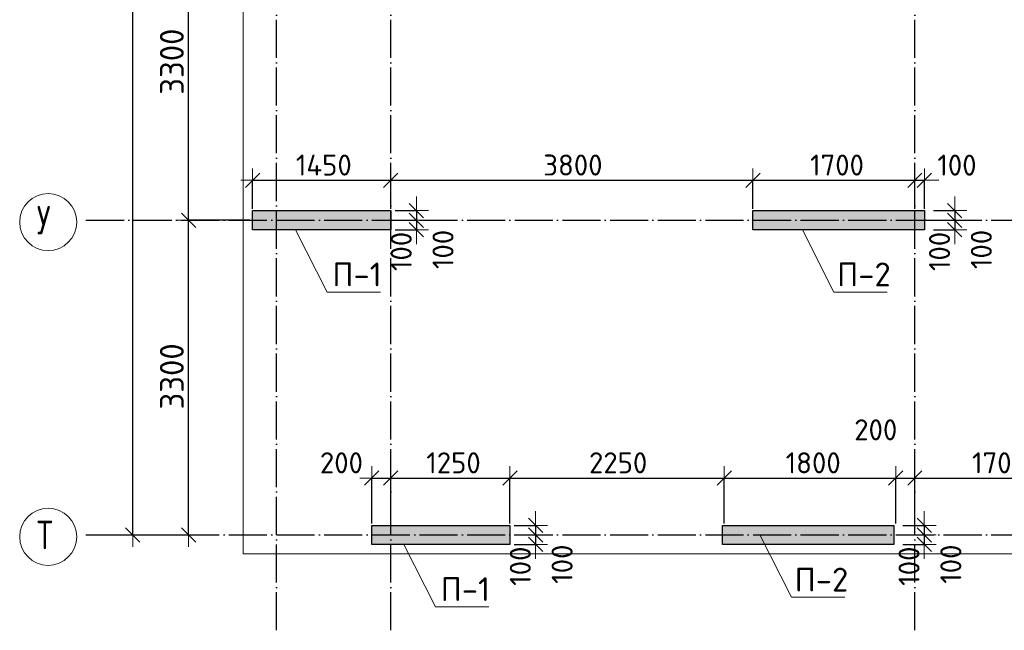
# Model space of a CAD drawing. Header units: millimetres. Extents: x -2725 to 87801, y 44707 to 71266.
# Tile 11 of 22: x 27305 to 37639, y 45740 to 52142. Entities that reach past the tile are written whole.
import ezdxf

# ---------------------------------------------------------------- set-up
doc = ezdxf.new("R2010")
doc.units = ezdxf.units.MM
doc.header["$PDMODE"] = 65
for name, pattern in [('______11', [500, 400, -50, 0, -50]), ('______3', [500, 400, -100]), ('______5', [1100, 800, -100, 100, -100])]:
    doc.linetypes.add(name, pattern=pattern)
for name, color, linetype, lineweight in [('Standard', 7, 'Continuous', 25), ('Балка_ общее', 7, '______3', 13), ('Высотная отметка (отверстия)', 7, 'Continuous', 13), ('Размерная линия_ общее', 7, 'Continuous', 13)]:
    doc.layers.add(name, color=color, linetype=linetype, lineweight=lineweight)
doc.layers.add('Осевая линия_ общее', color=7, linetype='______5', lineweight=13, true_color=0xa0a0a0)
doc.styles.add('ISOCPEUR', font='ISOCPEUR')
doc.dimstyles.new('DIMSTYLE_10', dxfattribs={"dimtxt": 220, "dimasz": 250, "dimexe": 0, "dimexo": 0, "dimgap": 110, "dimtad": 2, "dimdec": 0, "dimrnd": 5, "dimzin": 12, "dimdsep": 46, "dimtxsty": 'ISOCPEUR', "dimblk1": 'ALL_ML_STRICH', "dimblk2": 'ALL_ML_STRICH', "dimsah": 1, "dimcen": 0, "dimclrd": 7, "dimclre": 256, "dimclrt": 7, "dimadec": 0, "dimazin": 0, "dimtfac": 1, "dimtdec": 0, "dimtix": 1, "dimtmove": 2, "dimatfit": 3, "dimfxl": 0, "dimtzin": 0, "dimlwd": 0, "dimlwe": -3, "dimarcsym": 0})
doc.dimstyles.new('DIMSTYLE_13', dxfattribs={"dimtxt": 220, "dimasz": 250, "dimexe": 0, "dimexo": 0, "dimgap": 110, "dimtad": 2, "dimdec": 0, "dimrnd": 5, "dimzin": 12, "dimdsep": 46, "dimtxsty": 'ISOCPEUR', "dimblk1": 'ALL_ML_STRICH', "dimblk2": 'ALL_ML_STRICH', "dimsah": 1, "dimcen": 0, "dimclrd": 7, "dimclre": 256, "dimclrt": 7, "dimadec": 0, "dimazin": 0, "dimtfac": 1, "dimtdec": 0, "dimtix": 1, "dimtmove": 2, "dimatfit": 3, "dimfxl": 0, "dimtvp": 1.2, "dimtzin": 0, "dimlwd": 0, "dimlwe": -3, "dimarcsym": 0})
doc.dimstyles.new('DIMSTYLE_3', dxfattribs={"dimtxt": 250, "dimasz": 250, "dimexe": 0, "dimexo": 0, "dimgap": 125, "dimtad": 2, "dimdec": 0, "dimrnd": 5, "dimzin": 12, "dimdsep": 46, "dimtxsty": 'ISOCPEUR', "dimblk1": 'ALL_ML_STRICH', "dimblk2": 'ALL_ML_STRICH', "dimsah": 1, "dimcen": 0, "dimclrd": 7, "dimclre": 256, "dimclrt": 7, "dimadec": 0, "dimazin": 0, "dimtfac": 1, "dimtdec": 0, "dimtix": 1, "dimtmove": 2, "dimatfit": 3, "dimfxl": 0, "dimtzin": 0, "dimlwd": 0, "dimlwe": -3, "dimarcsym": 0})

# ---------------------------------------------------------------- blocks, each defined once
blk = doc.blocks.new('ALL_ML_STRICH')
at = {"color": 0, "linetype": 'ByBlock', "lineweight": -2}
for p, q in [((0, -0.5), (0, 0.5)), ((-1, 0), (0.5, 0)), ((-0.3, -0.3), (0.3, 0.3))]:
    blk.add_line(p, q, dxfattribs=at)
blk = doc.blocks.new('*D54')
at = {"layer": 'DEFPOINTS', "color": 7, "linetype": 'Continuous', "lineweight": 13, "transparency": 33554687}
for p in [(31000, 47336), (31000, 46840), (31200, 46840)]:
    blk.add_point(p, dxfattribs=at)
at = {"layer": 'Размерная линия_ общее', "color": 253, "linetype": 'Continuous', "lineweight": -2, "true_color": 0xa0a0a0, "transparency": 33554687}
for p, q in [((31000, 46860), (31000, 47336)), ((31200, 46860), (31200, 47336))]:
    blk.add_line(p, q, dxfattribs=at)
at = {"layer": 'Размерная линия_ общее', "color": 7, "linetype": 'Continuous', "lineweight": -2, "transparency": 33554687}
blk.add_line((31000, 47336), (31200, 47336), dxfattribs=at)
at = {"layer": 'Размерная линия_ общее', "color": 7, "linetype": 'Continuous', "lineweight": 13, "transparency": 33554687, "xscale": 250, "yscale": 250, "zscale": 250, "rotation": 180}
blk.add_blockref('ALL_ML_STRICH', (31000, 47336), dxfattribs=at)
at = {"layer": 'Размерная линия_ общее', "color": 7, "linetype": 'Continuous', "lineweight": 13, "transparency": 33554687, "xscale": 250, "yscale": 250, "zscale": 250}
blk.add_blockref('ALL_ML_STRICH', (31200, 47336), dxfattribs=at)
at = {"layer": 'Размерная линия_ общее', "color": 7, "linetype": 'Continuous', "lineweight": 13, "transparency": 33554687, "insert": (30682, 47496), "char_height": 220, "width": 660, "attachment_point": 5, "style": 'ISOCPEUR'}
blk.add_mtext('\\A1;{200}', dxfattribs=at)
blk = doc.blocks.new('*D55')
at = {"layer": 'DEFPOINTS', "color": 7, "linetype": 'Continuous', "lineweight": 13, "transparency": 33554687}
for p in [(31200, 47336), (31200, 46840), (32450, 46840)]:
    blk.add_point(p, dxfattribs=at)
at = {"layer": 'Размерная линия_ общее', "color": 253, "linetype": 'Continuous', "lineweight": -2, "true_color": 0xa0a0a0, "transparency": 33554687}
for p, q in [((31200, 46860), (31200, 47336)), ((32450, 46860), (32450, 47336))]:
    blk.add_line(p, q, dxfattribs=at)
at = {"layer": 'Размерная линия_ общее', "color": 7, "linetype": 'Continuous', "lineweight": -2, "transparency": 33554687}
blk.add_line((31200, 47336), (32450, 47336), dxfattribs=at)
at = {"layer": 'Размерная линия_ общее', "color": 7, "linetype": 'Continuous', "lineweight": 13, "transparency": 33554687, "xscale": 250, "yscale": 250, "zscale": 250, "rotation": 180}
blk.add_blockref('ALL_ML_STRICH', (31200, 47336), dxfattribs=at)
at = {"layer": 'Размерная линия_ общее', "color": 7, "linetype": 'Continuous', "lineweight": 13, "transparency": 33554687, "xscale": 250, "yscale": 250, "zscale": 250}
blk.add_blockref('ALL_ML_STRICH', (32450, 47336), dxfattribs=at)
at = {"layer": 'Размерная линия_ общее', "color": 7, "linetype": 'Continuous', "lineweight": 13, "transparency": 33554687, "insert": (31858, 47496), "char_height": 220, "width": 880, "attachment_point": 5, "style": 'ISOCPEUR'}
blk.add_mtext('\\A1;{1250}', dxfattribs=at)
blk = doc.blocks.new('*D56')
at = {"layer": 'DEFPOINTS', "color": 7, "linetype": 'Continuous', "lineweight": 13, "transparency": 33554687}
for p in [(32450, 47336), (32450, 46840), (34700, 46840)]:
    blk.add_point(p, dxfattribs=at)
at = {"layer": 'Размерная линия_ общее', "color": 253, "linetype": 'Continuous', "lineweight": -2, "true_color": 0xa0a0a0, "transparency": 33554687}
for p, q in [((32450, 46860), (32450, 47336)), ((34700, 46860), (34700, 47336))]:
    blk.add_line(p, q, dxfattribs=at)
at = {"layer": 'Размерная линия_ общее', "color": 7, "linetype": 'Continuous', "lineweight": -2, "transparency": 33554687}
blk.add_line((32450, 47336), (34700, 47336), dxfattribs=at)
at = {"layer": 'Размерная линия_ общее', "color": 7, "linetype": 'Continuous', "lineweight": 13, "transparency": 33554687, "xscale": 250, "yscale": 250, "zscale": 250, "rotation": 180}
blk.add_blockref('ALL_ML_STRICH', (32450, 47336), dxfattribs=at)
at = {"layer": 'Размерная линия_ общее', "color": 7, "linetype": 'Continuous', "lineweight": 13, "transparency": 33554687, "xscale": 250, "yscale": 250, "zscale": 250}
blk.add_blockref('ALL_ML_STRICH', (34700, 47336), dxfattribs=at)
at = {"layer": 'Размерная линия_ общее', "color": 7, "linetype": 'Continuous', "lineweight": 13, "transparency": 33554687, "insert": (33586, 47496), "char_height": 220, "width": 880, "attachment_point": 5, "style": 'ISOCPEUR'}
blk.add_mtext('\\A1;{2250}', dxfattribs=at)
blk = doc.blocks.new('*D57')
at = {"layer": 'DEFPOINTS', "color": 7, "linetype": 'Continuous', "lineweight": 13, "transparency": 33554687}
for p in [(34700, 47336), (34700, 46840), (36500, 46840)]:
    blk.add_point(p, dxfattribs=at)
at = {"layer": 'Размерная линия_ общее', "color": 253, "linetype": 'Continuous', "lineweight": -2, "true_color": 0xa0a0a0, "transparency": 33554687}
for p, q in [((34700, 46860), (34700, 47336)), ((36500, 46860), (36500, 47336))]:
    blk.add_line(p, q, dxfattribs=at)
at = {"layer": 'Размерная линия_ общее', "color": 7, "linetype": 'Continuous', "lineweight": -2, "transparency": 33554687}
blk.add_line((34700, 47336), (36500, 47336), dxfattribs=at)
at = {"layer": 'Размерная линия_ общее', "color": 7, "linetype": 'Continuous', "lineweight": 13, "transparency": 33554687, "xscale": 250, "yscale": 250, "zscale": 250, "rotation": 180}
blk.add_blockref('ALL_ML_STRICH', (34700, 47336), dxfattribs=at)
at = {"layer": 'Размерная линия_ общее', "color": 7, "linetype": 'Continuous', "lineweight": 13, "transparency": 33554687, "xscale": 250, "yscale": 250, "zscale": 250}
blk.add_blockref('ALL_ML_STRICH', (36500, 47336), dxfattribs=at)
at = {"layer": 'Размерная линия_ общее', "color": 7, "linetype": 'Continuous', "lineweight": 13, "transparency": 33554687, "insert": (35633, 47496), "char_height": 220, "width": 880, "attachment_point": 5, "style": 'ISOCPEUR'}
blk.add_mtext('\\A1;{1800}', dxfattribs=at)
blk = doc.blocks.new('*D58')
at = {"layer": 'DEFPOINTS', "color": 7, "linetype": 'Continuous', "lineweight": 13, "transparency": 33554687}
for p in [(36500, 47336), (36500, 46840), (36700, 46911)]:
    blk.add_point(p, dxfattribs=at)
at = {"layer": 'Размерная линия_ общее', "color": 253, "linetype": 'Continuous', "lineweight": -2, "true_color": 0xa0a0a0, "transparency": 33554687}
for p, q in [((36500, 46860), (36500, 47336)), ((36700, 46931), (36700, 47336))]:
    blk.add_line(p, q, dxfattribs=at)
at = {"layer": 'Размерная линия_ общее', "color": 7, "linetype": 'Continuous', "lineweight": -2, "transparency": 33554687}
blk.add_line((36500, 47336), (36700, 47336), dxfattribs=at)
at = {"layer": 'Размерная линия_ общее', "color": 7, "linetype": 'Continuous', "lineweight": 13, "transparency": 33554687, "xscale": 250, "yscale": 250, "zscale": 250, "rotation": 180}
blk.add_blockref('ALL_ML_STRICH', (36500, 47336), dxfattribs=at)
at = {"layer": 'Размерная линия_ общее', "color": 7, "linetype": 'Continuous', "lineweight": 13, "transparency": 33554687, "xscale": 250, "yscale": 250, "zscale": 250}
blk.add_blockref('ALL_ML_STRICH', (36700, 47336), dxfattribs=at)
at = {"layer": 'Размерная линия_ общее', "color": 7, "linetype": 'Continuous', "lineweight": 13, "transparency": 33554687, "insert": (36290, 47842), "char_height": 220, "width": 660, "attachment_point": 5, "style": 'ISOCPEUR'}
blk.add_mtext('\\A1;{200}', dxfattribs=at)
blk = doc.blocks.new('*D59')
at = {"layer": 'DEFPOINTS', "color": 7, "linetype": 'Continuous', "lineweight": 13, "transparency": 33554687}
for p in [(36700, 47336), (36700, 46911), (38400, 46740)]:
    blk.add_point(p, dxfattribs=at)
at = {"layer": 'Размерная линия_ общее', "color": 253, "linetype": 'Continuous', "lineweight": -2, "true_color": 0xa0a0a0, "transparency": 33554687}
for p, q in [((36700, 46931), (36700, 47336)), ((38400, 46760), (38400, 47336))]:
    blk.add_line(p, q, dxfattribs=at)
at = {"layer": 'Размерная линия_ общее', "color": 7, "linetype": 'Continuous', "lineweight": -2, "transparency": 33554687}
blk.add_line((36700, 47336), (38400, 47336), dxfattribs=at)
at = {"layer": 'Размерная линия_ общее', "color": 7, "linetype": 'Continuous', "lineweight": 13, "transparency": 33554687, "xscale": 250, "yscale": 250, "zscale": 250, "rotation": 180}
blk.add_blockref('ALL_ML_STRICH', (36700, 47336), dxfattribs=at)
at = {"layer": 'Размерная линия_ общее', "color": 7, "linetype": 'Continuous', "lineweight": 13, "transparency": 33554687, "xscale": 250, "yscale": 250, "zscale": 250}
blk.add_blockref('ALL_ML_STRICH', (38400, 47336), dxfattribs=at)
at = {"layer": 'Размерная линия_ общее', "color": 7, "linetype": 'Continuous', "lineweight": 13, "transparency": 33554687, "insert": (37583, 47496), "char_height": 220, "width": 880, "attachment_point": 5, "style": 'ISOCPEUR'}
blk.add_mtext('\\A1;{1700}', dxfattribs=at)
blk = doc.blocks.new('*D65')
at = {"layer": 'DEFPOINTS', "color": 7, "linetype": 'Continuous', "lineweight": 13, "transparency": 33554687}
for p in [(29750, 50458), (29750, 50140), (31200, 50140)]:
    blk.add_point(p, dxfattribs=at)
at = {"layer": 'Размерная линия_ общее', "color": 253, "linetype": 'Continuous', "lineweight": -2, "true_color": 0xa0a0a0, "transparency": 33554687}
for p, q in [((29750, 50160), (29750, 50458)), ((31200, 50160), (31200, 50458))]:
    blk.add_line(p, q, dxfattribs=at)
at = {"layer": 'Размерная линия_ общее', "color": 7, "linetype": 'Continuous', "lineweight": -2, "transparency": 33554687}
blk.add_line((29750, 50458), (31200, 50458), dxfattribs=at)
at = {"layer": 'Размерная линия_ общее', "color": 7, "linetype": 'Continuous', "lineweight": 13, "transparency": 33554687, "xscale": 250, "yscale": 250, "zscale": 250, "rotation": 180}
blk.add_blockref('ALL_ML_STRICH', (29750, 50458), dxfattribs=at)
at = {"layer": 'Размерная линия_ общее', "color": 7, "linetype": 'Continuous', "lineweight": 13, "transparency": 33554687, "xscale": 250, "yscale": 250, "zscale": 250}
blk.add_blockref('ALL_ML_STRICH', (31200, 50458), dxfattribs=at)
at = {"layer": 'Размерная линия_ общее', "color": 7, "linetype": 'Continuous', "lineweight": 13, "transparency": 33554687, "insert": (30497, 50618), "char_height": 220, "width": 880, "attachment_point": 5, "style": 'ISOCPEUR'}
blk.add_mtext('\\A1;{1450}', dxfattribs=at)
blk = doc.blocks.new('*D66')
at = {"layer": 'DEFPOINTS', "color": 7, "linetype": 'Continuous', "lineweight": 13, "transparency": 33554687}
for p in [(31200, 50458), (31200, 50140), (35000, 50140)]:
    blk.add_point(p, dxfattribs=at)
at = {"layer": 'Размерная линия_ общее', "color": 253, "linetype": 'Continuous', "lineweight": -2, "true_color": 0xa0a0a0, "transparency": 33554687}
for p, q in [((31200, 50160), (31200, 50458)), ((35000, 50160), (35000, 50458))]:
    blk.add_line(p, q, dxfattribs=at)
at = {"layer": 'Размерная линия_ общее', "color": 7, "linetype": 'Continuous', "lineweight": -2, "transparency": 33554687}
blk.add_line((31200, 50458), (35000, 50458), dxfattribs=at)
at = {"layer": 'Размерная линия_ общее', "color": 7, "linetype": 'Continuous', "lineweight": 13, "transparency": 33554687, "xscale": 250, "yscale": 250, "zscale": 250, "rotation": 180}
blk.add_blockref('ALL_ML_STRICH', (31200, 50458), dxfattribs=at)
at = {"layer": 'Размерная линия_ общее', "color": 7, "linetype": 'Continuous', "lineweight": 13, "transparency": 33554687, "xscale": 250, "yscale": 250, "zscale": 250}
blk.add_blockref('ALL_ML_STRICH', (35000, 50458), dxfattribs=at)
at = {"layer": 'Размерная линия_ общее', "color": 7, "linetype": 'Continuous', "lineweight": 13, "transparency": 33554687, "insert": (33111, 50618), "char_height": 220, "width": 880, "attachment_point": 5, "style": 'ISOCPEUR'}
blk.add_mtext('\\A1;{3800}', dxfattribs=at)
blk = doc.blocks.new('*D67')
at = {"layer": 'DEFPOINTS', "color": 7, "linetype": 'Continuous', "lineweight": 13, "transparency": 33554687}
for p in [(35000, 50458), (35000, 50140), (36700, 50140)]:
    blk.add_point(p, dxfattribs=at)
at = {"layer": 'Размерная линия_ общее', "color": 253, "linetype": 'Continuous', "lineweight": -2, "true_color": 0xa0a0a0, "transparency": 33554687}
for p, q in [((35000, 50160), (35000, 50458)), ((36700, 50160), (36700, 50458))]:
    blk.add_line(p, q, dxfattribs=at)
at = {"layer": 'Размерная линия_ общее', "color": 7, "linetype": 'Continuous', "lineweight": -2, "transparency": 33554687}
blk.add_line((35000, 50458), (36700, 50458), dxfattribs=at)
at = {"layer": 'Размерная линия_ общее', "color": 7, "linetype": 'Continuous', "lineweight": 13, "transparency": 33554687, "xscale": 250, "yscale": 250, "zscale": 250, "rotation": 180}
blk.add_blockref('ALL_ML_STRICH', (35000, 50458), dxfattribs=at)
at = {"layer": 'Размерная линия_ общее', "color": 7, "linetype": 'Continuous', "lineweight": 13, "transparency": 33554687, "xscale": 250, "yscale": 250, "zscale": 250}
blk.add_blockref('ALL_ML_STRICH', (36700, 50458), dxfattribs=at)
at = {"layer": 'Размерная линия_ общее', "color": 7, "linetype": 'Continuous', "lineweight": 13, "transparency": 33554687, "insert": (35883, 50618), "char_height": 220, "width": 880, "attachment_point": 5, "style": 'ISOCPEUR'}
blk.add_mtext('\\A1;{1700}', dxfattribs=at)
blk = doc.blocks.new('*D68')
at = {"layer": 'DEFPOINTS', "color": 7, "linetype": 'Continuous', "lineweight": 13, "transparency": 33554687}
for p in [(36700, 50458), (36700, 50140), (36800, 50140)]:
    blk.add_point(p, dxfattribs=at)
at = {"layer": 'Размерная линия_ общее', "color": 253, "linetype": 'Continuous', "lineweight": -2, "true_color": 0xa0a0a0, "transparency": 33554687}
for p, q in [((36700, 50160), (36700, 50458)), ((36800, 50160), (36800, 50458))]:
    blk.add_line(p, q, dxfattribs=at)
at = {"layer": 'Размерная линия_ общее', "color": 7, "linetype": 'Continuous', "lineweight": -2, "transparency": 33554687}
blk.add_line((36700, 50458), (36800, 50458), dxfattribs=at)
at = {"layer": 'Размерная линия_ общее', "color": 7, "linetype": 'Continuous', "lineweight": 13, "transparency": 33554687, "xscale": 250, "yscale": 250, "zscale": 250}
blk.add_blockref('ALL_ML_STRICH', (36800, 50458), dxfattribs=at)
at = {"layer": 'Размерная линия_ общее', "color": 7, "linetype": 'Continuous', "lineweight": 13, "transparency": 33554687, "xscale": 250, "yscale": 250, "zscale": 250, "rotation": 180}
blk.add_blockref('ALL_ML_STRICH', (36700, 50458), dxfattribs=at)
at = {"layer": 'Размерная линия_ общее', "color": 7, "linetype": 'Continuous', "lineweight": 13, "transparency": 33554687, "insert": (37142, 50617), "char_height": 220, "width": 660, "attachment_point": 5, "style": 'ISOCPEUR'}
blk.add_mtext('\\A1;{100}', dxfattribs=at)
blk = doc.blocks.new('*D85')
at = {"layer": 'DEFPOINTS', "color": 7, "linetype": 'Continuous', "lineweight": 13, "transparency": 33554687}
for p in [(31224, 50140), (31469, 50140), (31224, 50040)]:
    blk.add_point(p, dxfattribs=at)
at = {"layer": 'Размерная линия_ общее', "color": 253, "linetype": 'Continuous', "lineweight": -2, "true_color": 0xa0a0a0, "transparency": 33554687}
for p, q in [((31244, 50140), (31469, 50140)), ((31244, 50040), (31469, 50040))]:
    blk.add_line(p, q, dxfattribs=at)
at = {"layer": 'Размерная линия_ общее', "color": 7, "linetype": 'Continuous', "lineweight": -2, "transparency": 33554687}
blk.add_line((31469, 50140), (31469, 50040), dxfattribs=at)
at = {"layer": 'Размерная линия_ общее', "color": 7, "linetype": 'Continuous', "lineweight": 13, "transparency": 33554687, "xscale": 250, "yscale": 250, "zscale": 250}
for p, rotation in [((31469, 50040), 270), ((31469, 50140), 90)]:
    blk.add_blockref('ALL_ML_STRICH', p, dxfattribs=dict(at, rotation=rotation))
at = {"layer": 'Размерная линия_ общее', "color": 7, "linetype": 'Continuous', "lineweight": 13, "transparency": 33554687, "insert": (31748, 49733), "char_height": 220, "width": 660, "attachment_point": 5, "rotation": 90, "style": 'ISOCPEUR'}
blk.add_mtext('\\A1;{100}', dxfattribs=at)
blk = doc.blocks.new('*D86')
at = {"layer": 'DEFPOINTS', "color": 7, "linetype": 'Continuous', "lineweight": 13, "transparency": 33554687}
for p in [(31224, 50040), (31469, 50040), (31224, 49940)]:
    blk.add_point(p, dxfattribs=at)
at = {"layer": 'Размерная линия_ общее', "color": 253, "linetype": 'Continuous', "lineweight": -2, "true_color": 0xa0a0a0, "transparency": 33554687}
for p, q in [((31244, 50040), (31469, 50040)), ((31244, 49940), (31469, 49940))]:
    blk.add_line(p, q, dxfattribs=at)
at = {"layer": 'Размерная линия_ общее', "color": 7, "linetype": 'Continuous', "lineweight": -2, "transparency": 33554687}
blk.add_line((31469, 50040), (31469, 49940), dxfattribs=at)
at = {"layer": 'Размерная линия_ общее', "color": 7, "linetype": 'Continuous', "lineweight": 13, "transparency": 33554687, "xscale": 250, "yscale": 250, "zscale": 250}
for p, rotation in [((31469, 49940), 270), ((31469, 50040), 90)]:
    blk.add_blockref('ALL_ML_STRICH', p, dxfattribs=dict(at, rotation=rotation))
at = {"layer": 'Размерная линия_ общее', "color": 7, "linetype": 'Continuous', "lineweight": 13, "transparency": 33554687, "insert": (31309, 49712), "char_height": 220, "width": 660, "attachment_point": 5, "rotation": 90, "style": 'ISOCPEUR'}
blk.add_mtext('\\A1;{100}', dxfattribs=at)
blk = doc.blocks.new('*D87')
at = {"layer": 'DEFPOINTS', "color": 7, "linetype": 'Continuous', "lineweight": 13, "transparency": 33554687}
for p in [(32474, 46840), (32719, 46840), (32474, 46740)]:
    blk.add_point(p, dxfattribs=at)
at = {"layer": 'Размерная линия_ общее', "color": 253, "linetype": 'Continuous', "lineweight": -2, "true_color": 0xa0a0a0, "transparency": 33554687}
for p, q in [((32494, 46840), (32719, 46840)), ((32494, 46740), (32719, 46740))]:
    blk.add_line(p, q, dxfattribs=at)
at = {"layer": 'Размерная линия_ общее', "color": 7, "linetype": 'Continuous', "lineweight": -2, "transparency": 33554687}
blk.add_line((32719, 46840), (32719, 46740), dxfattribs=at)
at = {"layer": 'Размерная линия_ общее', "color": 7, "linetype": 'Continuous', "lineweight": 13, "transparency": 33554687, "xscale": 250, "yscale": 250, "zscale": 250}
for p, rotation in [((32719, 46740), 270), ((32719, 46840), 90)]:
    blk.add_blockref('ALL_ML_STRICH', p, dxfattribs=dict(at, rotation=rotation))
at = {"layer": 'Размерная линия_ общее', "color": 7, "linetype": 'Continuous', "lineweight": 13, "transparency": 33554687, "insert": (32998, 46433), "char_height": 220, "width": 660, "attachment_point": 5, "rotation": 90, "style": 'ISOCPEUR'}
blk.add_mtext('\\A1;{100}', dxfattribs=at)
blk = doc.blocks.new('*D88')
at = {"layer": 'DEFPOINTS', "color": 7, "linetype": 'Continuous', "lineweight": 13, "transparency": 33554687}
for p in [(32474, 46740), (32719, 46740), (32474, 46640)]:
    blk.add_point(p, dxfattribs=at)
at = {"layer": 'Размерная линия_ общее', "color": 253, "linetype": 'Continuous', "lineweight": -2, "true_color": 0xa0a0a0, "transparency": 33554687}
for p, q in [((32494, 46740), (32719, 46740)), ((32494, 46640), (32719, 46640))]:
    blk.add_line(p, q, dxfattribs=at)
at = {"layer": 'Размерная линия_ общее', "color": 7, "linetype": 'Continuous', "lineweight": -2, "transparency": 33554687}
blk.add_line((32719, 46740), (32719, 46640), dxfattribs=at)
at = {"layer": 'Размерная линия_ общее', "color": 7, "linetype": 'Continuous', "lineweight": 13, "transparency": 33554687, "xscale": 250, "yscale": 250, "zscale": 250}
for p, rotation in [((32719, 46640), 270), ((32719, 46740), 90)]:
    blk.add_blockref('ALL_ML_STRICH', p, dxfattribs=dict(at, rotation=rotation))
at = {"layer": 'Размерная линия_ общее', "color": 7, "linetype": 'Continuous', "lineweight": 13, "transparency": 33554687, "insert": (32559, 46412), "char_height": 220, "width": 660, "attachment_point": 5, "rotation": 90, "style": 'ISOCPEUR'}
blk.add_mtext('\\A1;{100}', dxfattribs=at)
blk = doc.blocks.new('*D89')
at = {"layer": 'DEFPOINTS', "color": 7, "linetype": 'Continuous', "lineweight": 13, "transparency": 33554687}
for p in [(36554, 46840), (36799, 46840), (36554, 46740)]:
    blk.add_point(p, dxfattribs=at)
at = {"layer": 'Размерная линия_ общее', "color": 253, "linetype": 'Continuous', "lineweight": -2, "true_color": 0xa0a0a0, "transparency": 33554687}
for p, q in [((36574, 46840), (36799, 46840)), ((36574, 46740), (36799, 46740))]:
    blk.add_line(p, q, dxfattribs=at)
at = {"layer": 'Размерная линия_ общее', "color": 7, "linetype": 'Continuous', "lineweight": -2, "transparency": 33554687}
blk.add_line((36799, 46840), (36799, 46740), dxfattribs=at)
at = {"layer": 'Размерная линия_ общее', "color": 7, "linetype": 'Continuous', "lineweight": 13, "transparency": 33554687, "xscale": 250, "yscale": 250, "zscale": 250}
for p, rotation in [((36799, 46740), 270), ((36799, 46840), 90)]:
    blk.add_blockref('ALL_ML_STRICH', p, dxfattribs=dict(at, rotation=rotation))
at = {"layer": 'Размерная линия_ общее', "color": 7, "linetype": 'Continuous', "lineweight": 13, "transparency": 33554687, "insert": (37078, 46433), "char_height": 220, "width": 660, "attachment_point": 5, "rotation": 90, "style": 'ISOCPEUR'}
blk.add_mtext('\\A1;{100}', dxfattribs=at)
blk = doc.blocks.new('*D90')
at = {"layer": 'DEFPOINTS', "color": 7, "linetype": 'Continuous', "lineweight": 13, "transparency": 33554687}
for p in [(36554, 46740), (36799, 46740), (36554, 46640)]:
    blk.add_point(p, dxfattribs=at)
at = {"layer": 'Размерная линия_ общее', "color": 253, "linetype": 'Continuous', "lineweight": -2, "true_color": 0xa0a0a0, "transparency": 33554687}
for p, q in [((36574, 46740), (36799, 46740)), ((36574, 46640), (36799, 46640))]:
    blk.add_line(p, q, dxfattribs=at)
at = {"layer": 'Размерная линия_ общее', "color": 7, "linetype": 'Continuous', "lineweight": -2, "transparency": 33554687}
blk.add_line((36799, 46740), (36799, 46640), dxfattribs=at)
at = {"layer": 'Размерная линия_ общее', "color": 7, "linetype": 'Continuous', "lineweight": 13, "transparency": 33554687, "xscale": 250, "yscale": 250, "zscale": 250}
for p, rotation in [((36799, 46640), 270), ((36799, 46740), 90)]:
    blk.add_blockref('ALL_ML_STRICH', p, dxfattribs=dict(at, rotation=rotation))
at = {"layer": 'Размерная линия_ общее', "color": 7, "linetype": 'Continuous', "lineweight": 13, "transparency": 33554687, "insert": (36639, 46412), "char_height": 220, "width": 660, "attachment_point": 5, "rotation": 90, "style": 'ISOCPEUR'}
blk.add_mtext('\\A1;{100}', dxfattribs=at)
blk = doc.blocks.new('*D95')
at = {"layer": 'DEFPOINTS', "color": 7, "linetype": 'Continuous', "lineweight": 13, "transparency": 33554687}
for p in [(36874, 50140), (37119, 50140), (36874, 50040)]:
    blk.add_point(p, dxfattribs=at)
at = {"layer": 'Размерная линия_ общее', "color": 253, "linetype": 'Continuous', "lineweight": -2, "true_color": 0xa0a0a0, "transparency": 33554687}
for p, q in [((36894, 50140), (37119, 50140)), ((36894, 50040), (37119, 50040))]:
    blk.add_line(p, q, dxfattribs=at)
at = {"layer": 'Размерная линия_ общее', "color": 7, "linetype": 'Continuous', "lineweight": -2, "transparency": 33554687}
blk.add_line((37119, 50140), (37119, 50040), dxfattribs=at)
at = {"layer": 'Размерная линия_ общее', "color": 7, "linetype": 'Continuous', "lineweight": 13, "transparency": 33554687, "xscale": 250, "yscale": 250, "zscale": 250}
for p, rotation in [((37119, 50040), 270), ((37119, 50140), 90)]:
    blk.add_blockref('ALL_ML_STRICH', p, dxfattribs=dict(at, rotation=rotation))
at = {"layer": 'Размерная линия_ общее', "color": 7, "linetype": 'Continuous', "lineweight": 13, "transparency": 33554687, "insert": (37398, 49733), "char_height": 220, "width": 660, "attachment_point": 5, "rotation": 90, "style": 'ISOCPEUR'}
blk.add_mtext('\\A1;{100}', dxfattribs=at)
blk = doc.blocks.new('*D96')
at = {"layer": 'DEFPOINTS', "color": 7, "linetype": 'Continuous', "lineweight": 13, "transparency": 33554687}
for p in [(36874, 50040), (37119, 50040), (36874, 49940)]:
    blk.add_point(p, dxfattribs=at)
at = {"layer": 'Размерная линия_ общее', "color": 253, "linetype": 'Continuous', "lineweight": -2, "true_color": 0xa0a0a0, "transparency": 33554687}
for p, q in [((36894, 50040), (37119, 50040)), ((36894, 49940), (37119, 49940))]:
    blk.add_line(p, q, dxfattribs=at)
at = {"layer": 'Размерная линия_ общее', "color": 7, "linetype": 'Continuous', "lineweight": -2, "transparency": 33554687}
blk.add_line((37119, 50040), (37119, 49940), dxfattribs=at)
at = {"layer": 'Размерная линия_ общее', "color": 7, "linetype": 'Continuous', "lineweight": 13, "transparency": 33554687, "xscale": 250, "yscale": 250, "zscale": 250}
for p, rotation in [((37119, 49940), 270), ((37119, 50040), 90)]:
    blk.add_blockref('ALL_ML_STRICH', p, dxfattribs=dict(at, rotation=rotation))
at = {"layer": 'Размерная линия_ общее', "color": 7, "linetype": 'Continuous', "lineweight": 13, "transparency": 33554687, "insert": (36959, 49712), "char_height": 220, "width": 660, "attachment_point": 5, "rotation": 90, "style": 'ISOCPEUR'}
blk.add_mtext('\\A1;{100}', dxfattribs=at)
blk = doc.blocks.new('*D148')
at = {"layer": 'DEFPOINTS', "color": 7, "linetype": 'Continuous', "lineweight": 13, "transparency": 33554687}
for p in [(28774, 67780), (28160, 46740), (28491, 46740)]:
    blk.add_point(p, dxfattribs=at)
at = {"layer": 'Балка_ общее', "color": 251, "linetype": 'Continuous', "lineweight": -2, "true_color": 0x656565, "transparency": 33554687}
for p, q in [((28764, 67780), (28491, 67780)), ((28170, 46740), (28491, 46740))]:
    blk.add_line(p, q, dxfattribs=at)
at = {"layer": 'Балка_ общее', "color": 7, "linetype": 'Continuous', "lineweight": -2, "transparency": 33554687}
blk.add_line((28491, 46740), (28491, 67780), dxfattribs=at)
at = {"layer": 'Балка_ общее', "color": 7, "linetype": 'Continuous', "lineweight": 13, "transparency": 33554687, "xscale": 250, "yscale": 250, "zscale": 250}
for p, rotation in [((28491, 67780), 90), ((28491, 46740), 270)]:
    blk.add_blockref('ALL_ML_STRICH', p, dxfattribs=dict(at, rotation=rotation))
at = {"layer": 'Балка_ общее', "color": 7, "linetype": 'Continuous', "lineweight": 13, "transparency": 33554687, "insert": (28316, 57285), "char_height": 250, "width": 1250, "attachment_point": 5, "rotation": 90, "style": 'ISOCPEUR'}
blk.add_mtext('\\A1;{21040}', dxfattribs=at)
blk = doc.blocks.new('*D149')
at = {"layer": 'DEFPOINTS', "color": 7, "linetype": 'Continuous', "lineweight": 13, "transparency": 33554687}
for p in [(29732, 50040), (28540, 46740), (29077, 46740)]:
    blk.add_point(p, dxfattribs=at)
at = {"layer": 'Балка_ общее', "color": 251, "linetype": 'Continuous', "lineweight": -2, "true_color": 0x656565, "transparency": 33554687}
for p, q in [((29722, 50040), (29077, 50040)), ((28550, 46740), (29077, 46740))]:
    blk.add_line(p, q, dxfattribs=at)
at = {"layer": 'Балка_ общее', "color": 7, "linetype": 'Continuous', "lineweight": -2, "transparency": 33554687}
blk.add_line((29077, 46740), (29077, 50040), dxfattribs=at)
at = {"layer": 'Балка_ общее', "color": 7, "linetype": 'Continuous', "lineweight": 13, "transparency": 33554687, "xscale": 250, "yscale": 250, "zscale": 250}
for p, rotation in [((29077, 50040), 90), ((29077, 46740), 270)]:
    blk.add_blockref('ALL_ML_STRICH', p, dxfattribs=dict(at, rotation=rotation))
at = {"layer": 'Балка_ общее', "color": 7, "linetype": 'Continuous', "lineweight": 13, "transparency": 33554687, "insert": (28902, 48402), "char_height": 250, "width": 1000, "attachment_point": 5, "rotation": 90, "style": 'ISOCPEUR'}
blk.add_mtext('\\A1;{3300}', dxfattribs=at)
blk = doc.blocks.new('*D150')
at = {"layer": 'DEFPOINTS', "color": 7, "linetype": 'Continuous', "lineweight": 13, "transparency": 33554687}
for p in [(30156, 53340), (29077, 50040), (29732, 50040)]:
    blk.add_point(p, dxfattribs=at)
at = {"layer": 'Балка_ общее', "color": 251, "linetype": 'Continuous', "lineweight": -2, "true_color": 0x656565, "transparency": 33554687}
for p, q in [((30146, 53340), (29077, 53340)), ((29722, 50040), (29077, 50040))]:
    blk.add_line(p, q, dxfattribs=at)
at = {"layer": 'Балка_ общее', "color": 7, "linetype": 'Continuous', "lineweight": -2, "transparency": 33554687}
blk.add_line((29077, 50040), (29077, 53340), dxfattribs=at)
at = {"layer": 'Балка_ общее', "color": 7, "linetype": 'Continuous', "lineweight": 13, "transparency": 33554687, "xscale": 250, "yscale": 250, "zscale": 250}
for p, rotation in [((29077, 53340), 90), ((29077, 50040), 270)]:
    blk.add_blockref('ALL_ML_STRICH', p, dxfattribs=dict(at, rotation=rotation))
at = {"layer": 'Балка_ общее', "color": 7, "linetype": 'Continuous', "lineweight": 13, "transparency": 33554687, "insert": (28902, 51702), "char_height": 250, "width": 1000, "attachment_point": 5, "rotation": 90, "style": 'ISOCPEUR'}
blk.add_mtext('\\A1;{3300}', dxfattribs=at)
blk = doc.blocks.new('СЛОЖНЫЙ_ОБЪЕКТ_3')
at = {"layer": 'Осевая линия_ общее', "color": 253, "linetype": '______11', "lineweight": -3, "true_color": 0xa0a0a0, "transparency": 33554687}
for p, q in [((30000, 45740), (30000, 69780)), ((31200, 45740), (31200, 69780)), ((36700, 45740), (36700, 69780)), ((28000, 50040), (44790, 50040)), ((28000, 46740), (44790, 46740))]:
    blk.add_line(p, q, dxfattribs=at)
at = {"layer": 'Осевая линия_ общее', "color": 7, "linetype": 'Continuous', "lineweight": 13, "transparency": 33554687}
for centre in [(27604, 50020), (27604, 46720)]:
    blk.add_circle(centre, 299, dxfattribs=at)
at = {"layer": 'Осевая линия_ общее', "color": 7, "linetype": 'Continuous', "lineweight": 13, "transparency": 33554687, "char_height": 300, "width": 359.83, "attachment_point": 7, "style": 'ISOCPEUR'}
for s, insert in [('\\W0.80;У', (27484, 49890)), ('\\W0.80;Т', (27484, 46590))]:
    blk.add_mtext(s, dxfattribs=dict(at, insert=insert))

msp = doc.modelspace()

# ---------------------------------------------------------------- hatches: boundary and pattern name
at = {"linetype": 'Continuous', "lineweight": 13, "transparency": 33554687}
msp.add_hatch(color=7, dxfattribs=at).paths.add_polyline_path([(31000, 46840), (31000, 46640), (32450, 46640), (32450, 46840)])
at = {"layer": 'Standard', "linetype": 'Continuous', "lineweight": 13, "transparency": 33554687}
for points in [[(35000, 50140), (35000, 49940), (36800, 49940), (36800, 50140)], [(34680, 46840), (34680, 46640), (36480, 46640), (36480, 46840)]]:
    msp.add_hatch(color=7, dxfattribs=at).paths.add_polyline_path(points)
at = {"layer": 'Балка_ общее', "linetype": 'Continuous', "lineweight": 13, "transparency": 33554687}
msp.add_hatch(color=7, dxfattribs=at).paths.add_polyline_path([(29750, 50140), (29750, 49940), (31200, 49940), (31200, 50140)])

# ---------------------------------------------------------------- linework, layer by layer
at = {"color": 7, "linetype": 'Continuous', "lineweight": -3, "transparency": 33554687}
for p, q in [((31000, 46640), (31000, 46840)), ((31000, 46840), (32450, 46840)), ((32450, 46840), (32450, 46640)), ((32450, 46640), (31000, 46640))]:
    msp.add_line(p, q, dxfattribs=at)
at = {"layer": 'Standard', "color": 7, "linetype": 'Continuous', "lineweight": -3, "transparency": 33554687}
for p, q in [((35000, 49940), (35000, 50140)), ((35000, 50140), (36800, 50140)), ((36800, 50140), (36800, 49940)), ((36800, 49940), (35000, 49940)), ((34680, 46640), (34680, 46840)), ((34680, 46840), (36480, 46840)), ((36480, 46840), (36480, 46640)), ((36480, 46640), (34680, 46640))]:
    msp.add_line(p, q, dxfattribs=at)
at = {"layer": 'Standard', "color": 7, "linetype": 'Continuous', "lineweight": 13, "transparency": 33554687}
msp.add_lwpolyline([(29650, 46540), (46020, 46540), (46020, 67980), (29650, 67980), (29650, 46540)], dxfattribs=at)
at = {"layer": 'Балка_ общее', "color": 7, "linetype": 'Continuous', "lineweight": -3, "transparency": 33554687}
for p, q in [((29750, 49940), (29750, 50140)), ((29750, 50140), (31200, 50140)), ((31200, 50140), (31200, 49940)), ((31200, 49940), (29750, 49940))]:
    msp.add_line(p, q, dxfattribs=at)
at = {"layer": 'Высотная отметка (отверстия)', "color": 7, "linetype": 'Continuous', "lineweight": 13, "transparency": 33554687}
for points in [[(30199.4, 49940), (30530.6, 49286.5), (31090.6, 49286.5)], [(35519.4, 49940), (35850.6, 49286.5), (36410.6, 49286.5)], [(35073.9, 46740), (35405.1, 46086.5), (35965.1, 46086.5)], [(31336.1, 46640), (31667.3, 45986.5), (32227.3, 45986.5)]]:
    msp.add_lwpolyline(points, dxfattribs=at)

# ---------------------------------------------------------------- block references
at = {"layer": 'Осевая линия_ общее', "color": 253, "linetype": '______11', "lineweight": -3, "true_color": 0xa0a0a0, "transparency": 33554687}
msp.add_blockref('СЛОЖНЫЙ_ОБЪЕКТ_3', (0, 0), dxfattribs=at)

# ---------------------------------------------------------------- texts
at = {"layer": 'Высотная отметка (отверстия)', "color": 7, "linetype": 'Continuous', "lineweight": 13, "transparency": 33554687, "char_height": 250, "attachment_point": 8, "style": 'ISOCPEUR'}
for s, insert, width in [('\\A1;{\\fISOCPEUR|i0|b0;\\H250.000000;\\W1.000000;\\C7;П-1}\\P', (30845.6, 49346.5), 604.167), ('\\A1;{\\fISOCPEUR|i0|b0;\\H250.000000;\\W1.000000;\\C7;П-2}\\P', (36165.6, 49346.5), 664.583), ('\\A1;{\\fISOCPEUR|i0|b0;\\H250.000000;\\W1.000000;\\C7;П-2}\\P', (35720.1, 46146.5), 664.583), ('\\A1;{\\fISOCPEUR|i0|b0;\\H250.000000;\\W1.000000;\\C7;П-1}\\P', (31982.3, 46046.5), 604.167)]:
    msp.add_mtext(s, dxfattribs=dict(at, insert=insert, width=width))

# ---------------------------------------------------------------- dimensions: what is measured, and where the dimension line sits
at = {"layer": 'Балка_ общее', "color": 7, "linetype": 'Continuous', "lineweight": 13, "transparency": 33554687}
for base, p1, p2, picture, middle in [((28491.4, 67780), (28170, 46740), (28763.8, 67780), '*D148', (28316.4, 57285)), ((29076.9, 53340), (29722.5, 50040), (30145.8, 53340), '*D150', (28901.9, 51702.5)), ((29076.9, 50040), (28550, 46740), (29722.5, 50040), '*D149', (28901.9, 48402.5))]:
    dim = msp.add_linear_dim(base=base, p1=p1, p2=p2, angle=90, dimstyle='DIMSTYLE_3', override={"dimpost": '<>', "dimclrd": 7, "dimclre": 251, "dimclrt": 7, "dimlwd": 0, "dimlwe": 65533}, dxfattribs=at)
    dim.commit()
    dim.dimension.update_dxf_attribs({"geometry": picture, "text_midpoint": middle, "dimtype": 160})
at = {"layer": 'Размерная линия_ общее', "color": 7, "linetype": 'Continuous', "lineweight": 13, "transparency": 33554687}
for base, p1, p2, dimstyle, picture, middle in [((31200, 50457.6), (29750, 50160), (31200, 50160), 'DIMSTYLE_10', '*D65', (30497, 50617.6)), ((35000, 50457.6), (31200, 50160), (35000, 50160), 'DIMSTYLE_10', '*D66', (33111, 50617.6)), ((36700, 50457.6), (35000, 50160), (36700, 50160), 'DIMSTYLE_10', '*D67', (35883, 50617.6)), ((36800, 50457.6), (36700, 50160), (36800, 50160), 'DIMSTYLE_13', '*D68', (37142, 50617.4)), ((36700, 47336), (36500, 46860), (36700, 46931), 'DIMSTYLE_13', '*D58', (36290.4, 47841.6)), ((31200, 47336), (31000, 46860), (31200, 46860), 'DIMSTYLE_13', '*D54', (30682.1, 47496.2)), ((32450, 47336), (31200, 46860), (32450, 46860), 'DIMSTYLE_10', '*D55', (31858, 47496)), ((34700, 47336), (32450, 46860), (34700, 46860), 'DIMSTYLE_10', '*D56', (33586, 47496)), ((36500, 47336), (34700, 46860), (36500, 46860), 'DIMSTYLE_10', '*D57', (35633, 47496)), ((38400, 47336), (36700, 46931), (38400, 46760), 'DIMSTYLE_10', '*D59', (37583, 47496))]:
    dim = msp.add_linear_dim(base=base, p1=p1, p2=p2, dimstyle=dimstyle, override={"dimpost": '<>', "dimclrd": 7, "dimclre": 253, "dimclrt": 7, "dimlwd": 0, "dimlwe": 65533}, dxfattribs=at)
    dim.commit()
    dim.dimension.update_dxf_attribs({"geometry": picture, "text_midpoint": middle, "dimtype": 160})
for base, p1, p2, picture, middle in [((31468.7, 50040), (31243.6, 50140), (31243.6, 50040), '*D85', (31747.6, 49732.6)), ((37118.7, 50040), (36893.6, 50140), (36893.6, 50040), '*D95', (37397.6, 49732.6)), ((31468.7, 49940), (31243.6, 50040), (31243.6, 49940), '*D86', (31308.8, 49712.3)), ((37118.7, 49940), (36893.6, 50040), (36893.6, 49940), '*D96', (36958.8, 49712.3)), ((32718.7, 46740), (32493.6, 46840), (32493.6, 46740), '*D87', (32997.6, 46432.6)), ((36798.7, 46740), (36573.6, 46840), (36573.6, 46740), '*D89', (37077.6, 46432.6)), ((32718.7, 46640), (32493.6, 46740), (32493.6, 46640), '*D88', (32558.8, 46412.3)), ((36798.7, 46640), (36573.6, 46740), (36573.6, 46640), '*D90', (36638.8, 46412.3))]:
    dim = msp.add_linear_dim(base=base, p1=p1, p2=p2, angle=270, dimstyle='DIMSTYLE_13', override={"dimpost": '<>', "dimclrd": 7, "dimclre": 253, "dimclrt": 7, "dimlwd": 0, "dimlwe": 65533}, dxfattribs=at)
    dim.commit()
    dim.dimension.update_dxf_attribs({"geometry": picture, "text_midpoint": middle, "dimtype": 160})

doc.saveas('drawing.dxf')
